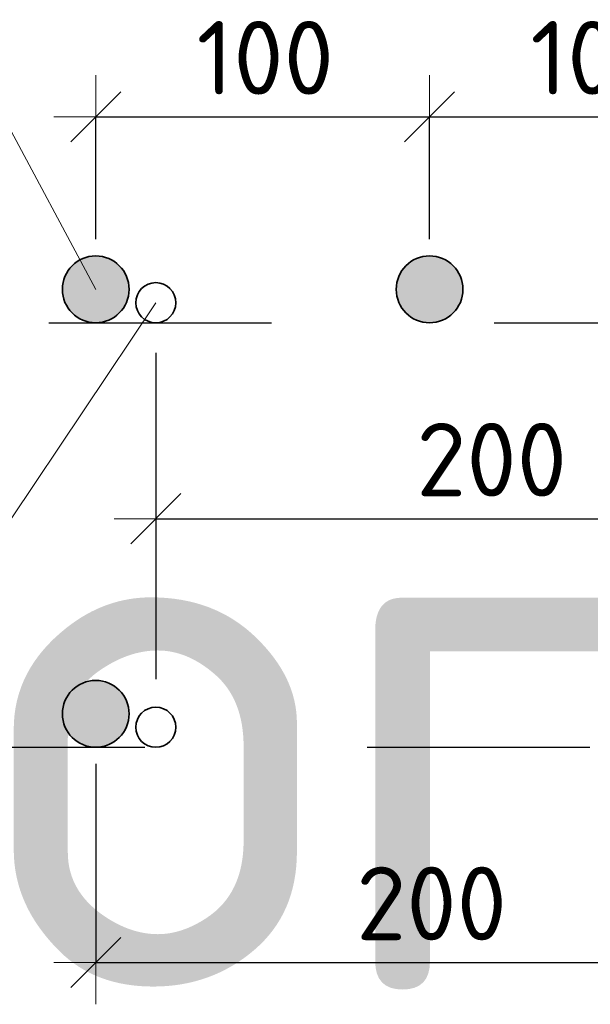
# Model space of a CAD drawing. Header units: metres. Extents: x -38 to 97, y -15 to 21.
# Tile 176 of 225: x 76.108 to 76.364, y 7.921 to 8.363. Entities that reach past the tile are written whole.
import ezdxf

# ---------------------------------------------------------------- set-up
doc = ezdxf.new("R2010")
doc.units = ezdxf.units.M
doc.header["$PDMODE"] = 65
doc.linetypes.add('______2', pattern=[0.0405, 0.03, -0.0105])
for name, color, linetype in [('XR$3$_3898', 7, 'Continuous'), ('XR$4$_3898', 7, 'Continuous'), ('XR$6$_3898', 7, 'Continuous')]:
    doc.layers.add(name, color=color, linetype=linetype)
for name, color, linetype, lineweight in [('XR$3$Размерная линия_ общее', 7, 'Continuous', 13), ('XR$4$Размерная линия_ общее', 7, 'Continuous', 13), ('XR$6$Размерная линия_ общее', 7, 'Continuous', 13)]:
    doc.layers.add(name, color=color, linetype=linetype, lineweight=lineweight)
doc.styles.add('ISOCPEUR', font='txt')
doc.dimstyles.new('DIMSTYLE_8', dxfattribs={"dimtxt": 0.033, "dimasz": 0.0375, "dimexe": 0, "dimexo": 0, "dimgap": 0.0165, "dimtad": 2, "dimdec": 0, "dimlfac": 1000, "dimrnd": 1, "dimzin": 12, "dimdsep": 46, "dimtxsty": 'ISOCPEUR', "dimblk1": 'ALL_ML_STRICH', "dimblk2": 'ALL_ML_STRICH', "dimsah": 1, "dimcen": 0, "dimclrd": 7, "dimclre": 256, "dimclrt": 7, "dimadec": 0, "dimazin": 0, "dimtfac": 1, "dimtdec": 0, "dimtix": 1, "dimtmove": 2, "dimatfit": 3, "dimfxl": 0, "dimtzin": 0, "dimlwd": 0, "dimlwe": -3, "dimarcsym": 0})

# ---------------------------------------------------------------- blocks, each defined once
blk = doc.blocks.new('ALL_ML_STRICH')
at = {"color": 0, "linetype": 'ByBlock', "lineweight": -2}
for p, q in [((0, -0.5), (0, 0.5)), ((-0.3, -0.3), (0.3, 0.3)), ((-1, 0), (0.5, 0))]:
    blk.add_line(p, q, dxfattribs=at)
blk = doc.blocks.new('*D56')
at = {"layer": 'DEFPOINTS', "color": 7, "linetype": 'Continuous', "lineweight": 13, "transparency": 33554687}
for p in [(76.14196, 8.31961), (76.14196, 8.24218), (76.29196, 8.24218)]:
    blk.add_point(p, dxfattribs=at)
at = {"layer": 'XR$3$Размерная линия_ общее', "color": 253, "linetype": 'Continuous', "lineweight": -2, "true_color": 0xa0a0a0, "transparency": 33554687}
for p, q in [((76.14196, 8.26468), (76.14196, 8.31961)), ((76.29196, 8.26468), (76.29196, 8.31961))]:
    blk.add_line(p, q, dxfattribs=at)
at = {"layer": 'XR$3$Размерная линия_ общее', "color": 7, "linetype": 'Continuous', "lineweight": -2, "transparency": 33554687}
blk.add_line((76.14196, 8.31961), (76.29196, 8.31961), dxfattribs=at)
at = {"layer": 'XR$3$Размерная линия_ общее', "color": 7, "linetype": 'Continuous', "lineweight": 13, "transparency": 33554687, "xscale": 0.0375, "yscale": 0.0375, "zscale": 0.0375, "rotation": 180}
blk.add_blockref('ALL_ML_STRICH', (76.14196, 8.31961), dxfattribs=at)
at = {"layer": 'XR$3$Размерная линия_ общее', "color": 7, "linetype": 'Continuous', "lineweight": 13, "transparency": 33554687, "xscale": 0.0375, "yscale": 0.0375, "zscale": 0.0375}
blk.add_blockref('ALL_ML_STRICH', (76.29196, 8.31961), dxfattribs=at)
at = {"layer": 'XR$3$Размерная линия_ общее', "color": 7, "linetype": 'Continuous', "lineweight": 13, "transparency": 33554687, "insert": (76.18726, 8.36261), "char_height": 0.033, "width": 0.00165, "attachment_point": 1, "line_spacing_factor": 0.60241, "style": 'ISOCPEUR'}
blk.add_mtext('100', dxfattribs=at)
blk = doc.blocks.new('*D57')
at = {"layer": 'DEFPOINTS', "color": 7, "linetype": 'Continuous', "lineweight": 13, "transparency": 33554687}
for p in [(76.29196, 8.31961), (76.29196, 8.24218), (76.44196, 8.24218)]:
    blk.add_point(p, dxfattribs=at)
at = {"layer": 'XR$3$Размерная линия_ общее', "color": 253, "linetype": 'Continuous', "lineweight": -2, "true_color": 0xa0a0a0, "transparency": 33554687}
for p, q in [((76.29196, 8.26468), (76.29196, 8.31961)), ((76.44196, 8.26468), (76.44196, 8.31961))]:
    blk.add_line(p, q, dxfattribs=at)
at = {"layer": 'XR$3$Размерная линия_ общее', "color": 7, "linetype": 'Continuous', "lineweight": -2, "transparency": 33554687}
blk.add_line((76.29196, 8.31961), (76.44196, 8.31961), dxfattribs=at)
at = {"layer": 'XR$3$Размерная линия_ общее', "color": 7, "linetype": 'Continuous', "lineweight": 13, "transparency": 33554687, "xscale": 0.0375, "yscale": 0.0375, "zscale": 0.0375, "rotation": 180}
blk.add_blockref('ALL_ML_STRICH', (76.29196, 8.31961), dxfattribs=at)
at = {"layer": 'XR$3$Размерная линия_ общее', "color": 7, "linetype": 'Continuous', "lineweight": 13, "transparency": 33554687, "xscale": 0.0375, "yscale": 0.0375, "zscale": 0.0375}
blk.add_blockref('ALL_ML_STRICH', (76.44196, 8.31961), dxfattribs=at)
at = {"layer": 'XR$3$Размерная линия_ общее', "color": 7, "linetype": 'Continuous', "lineweight": 13, "transparency": 33554687, "insert": (76.33726, 8.36261), "char_height": 0.033, "width": 0.00165, "attachment_point": 1, "line_spacing_factor": 0.60241, "style": 'ISOCPEUR'}
blk.add_mtext('100', dxfattribs=at)
blk = doc.blocks.new('*D62')
at = {"layer": 'DEFPOINTS', "color": 7, "linetype": 'Continuous', "lineweight": 13, "transparency": 33554687}
for p in [(76.16896, 8.23618), (76.46896, 8.23618), (76.16896, 8.13924)]:
    blk.add_point(p, dxfattribs=at)
at = {"layer": 'XR$3$Размерная линия_ общее', "color": 253, "linetype": 'Continuous', "lineweight": -2, "true_color": 0xa0a0a0, "transparency": 33554687}
for p, q in [((76.16896, 8.21368), (76.16896, 8.13924)), ((76.46896, 8.21368), (76.46896, 8.13924))]:
    blk.add_line(p, q, dxfattribs=at)
at = {"layer": 'XR$3$Размерная линия_ общее', "color": 7, "linetype": 'Continuous', "lineweight": -2, "transparency": 33554687}
blk.add_line((76.16896, 8.13924), (76.46896, 8.13924), dxfattribs=at)
at = {"layer": 'XR$3$Размерная линия_ общее', "color": 7, "linetype": 'Continuous', "lineweight": 13, "transparency": 33554687, "xscale": 0.0375, "yscale": 0.0375, "zscale": 0.0375, "rotation": 180}
blk.add_blockref('ALL_ML_STRICH', (76.16896, 8.13924), dxfattribs=at)
at = {"layer": 'XR$3$Размерная линия_ общее', "color": 7, "linetype": 'Continuous', "lineweight": 13, "transparency": 33554687, "xscale": 0.0375, "yscale": 0.0375, "zscale": 0.0375}
blk.add_blockref('ALL_ML_STRICH', (76.46896, 8.13924), dxfattribs=at)
at = {"layer": 'XR$3$Размерная линия_ общее', "color": 7, "linetype": 'Continuous', "lineweight": 13, "transparency": 33554687, "insert": (76.28596, 8.18224), "char_height": 0.033, "width": 0.00165, "attachment_point": 1, "line_spacing_factor": 0.60241, "style": 'ISOCPEUR'}
blk.add_mtext('200', dxfattribs=at)
blk = doc.blocks.new('*D65')
at = {"layer": 'DEFPOINTS', "color": 7, "linetype": 'Continuous', "lineweight": 13, "transparency": 33554687}
for p in [(76.14196, 8.05168), (76.44196, 8.05168), (76.14196, 7.94007)]:
    blk.add_point(p, dxfattribs=at)
at = {"layer": 'XR$3$Размерная линия_ общее', "color": 253, "linetype": 'Continuous', "lineweight": -2, "true_color": 0xa0a0a0, "transparency": 33554687}
for p, q in [((76.14196, 8.02918), (76.14196, 7.94007)), ((76.44196, 8.02918), (76.44196, 7.94007))]:
    blk.add_line(p, q, dxfattribs=at)
at = {"layer": 'XR$3$Размерная линия_ общее', "color": 7, "linetype": 'Continuous', "lineweight": -2, "transparency": 33554687}
blk.add_line((76.14196, 7.94007), (76.44196, 7.94007), dxfattribs=at)
at = {"layer": 'XR$3$Размерная линия_ общее', "color": 7, "linetype": 'Continuous', "lineweight": 13, "transparency": 33554687, "xscale": 0.0375, "yscale": 0.0375, "zscale": 0.0375, "rotation": 180}
blk.add_blockref('ALL_ML_STRICH', (76.14196, 7.94007), dxfattribs=at)
at = {"layer": 'XR$3$Размерная линия_ общее', "color": 7, "linetype": 'Continuous', "lineweight": 13, "transparency": 33554687, "xscale": 0.0375, "yscale": 0.0375, "zscale": 0.0375}
blk.add_blockref('ALL_ML_STRICH', (76.44196, 7.94007), dxfattribs=at)
at = {"layer": 'XR$3$Размерная линия_ общее', "color": 7, "linetype": 'Continuous', "lineweight": 13, "transparency": 33554687, "insert": (76.25896, 7.98307), "char_height": 0.033, "width": 0.00165, "attachment_point": 1, "line_spacing_factor": 0.60241, "style": 'ISOCPEUR'}
blk.add_mtext('200', dxfattribs=at)
blk = doc.blocks.new('*D292')
at = {"layer": 'DEFPOINTS', "color": 7, "linetype": 'Continuous', "lineweight": 13, "transparency": 33554687}
for p in [(76.14196, 8.31961), (76.14196, 8.24218), (76.29196, 8.24218)]:
    blk.add_point(p, dxfattribs=at)
at = {"layer": 'XR$4$Размерная линия_ общее', "color": 253, "linetype": 'Continuous', "lineweight": -2, "true_color": 0xa0a0a0, "transparency": 33554687}
for p, q in [((76.14196, 8.26468), (76.14196, 8.31961)), ((76.29196, 8.26468), (76.29196, 8.31961))]:
    blk.add_line(p, q, dxfattribs=at)
at = {"layer": 'XR$4$Размерная линия_ общее', "color": 7, "linetype": 'Continuous', "lineweight": -2, "transparency": 33554687}
blk.add_line((76.14196, 8.31961), (76.29196, 8.31961), dxfattribs=at)
at = {"layer": 'XR$4$Размерная линия_ общее', "color": 7, "linetype": 'Continuous', "lineweight": 13, "transparency": 33554687, "xscale": 0.0375, "yscale": 0.0375, "zscale": 0.0375, "rotation": 180}
blk.add_blockref('ALL_ML_STRICH', (76.14196, 8.31961), dxfattribs=at)
at = {"layer": 'XR$4$Размерная линия_ общее', "color": 7, "linetype": 'Continuous', "lineweight": 13, "transparency": 33554687, "xscale": 0.0375, "yscale": 0.0375, "zscale": 0.0375}
blk.add_blockref('ALL_ML_STRICH', (76.29196, 8.31961), dxfattribs=at)
at = {"layer": 'XR$4$Размерная линия_ общее', "color": 7, "linetype": 'Continuous', "lineweight": 13, "transparency": 33554687, "insert": (76.18726, 8.36261), "char_height": 0.033, "width": 0.00165, "attachment_point": 1, "line_spacing_factor": 0.60241, "style": 'ISOCPEUR'}
blk.add_mtext('100', dxfattribs=at)
blk = doc.blocks.new('*D293')
at = {"layer": 'DEFPOINTS', "color": 7, "linetype": 'Continuous', "lineweight": 13, "transparency": 33554687}
for p in [(76.29196, 8.31961), (76.29196, 8.24218), (76.44196, 8.24218)]:
    blk.add_point(p, dxfattribs=at)
at = {"layer": 'XR$4$Размерная линия_ общее', "color": 253, "linetype": 'Continuous', "lineweight": -2, "true_color": 0xa0a0a0, "transparency": 33554687}
for p, q in [((76.29196, 8.26468), (76.29196, 8.31961)), ((76.44196, 8.26468), (76.44196, 8.31961))]:
    blk.add_line(p, q, dxfattribs=at)
at = {"layer": 'XR$4$Размерная линия_ общее', "color": 7, "linetype": 'Continuous', "lineweight": -2, "transparency": 33554687}
blk.add_line((76.29196, 8.31961), (76.44196, 8.31961), dxfattribs=at)
at = {"layer": 'XR$4$Размерная линия_ общее', "color": 7, "linetype": 'Continuous', "lineweight": 13, "transparency": 33554687, "xscale": 0.0375, "yscale": 0.0375, "zscale": 0.0375, "rotation": 180}
blk.add_blockref('ALL_ML_STRICH', (76.29196, 8.31961), dxfattribs=at)
at = {"layer": 'XR$4$Размерная линия_ общее', "color": 7, "linetype": 'Continuous', "lineweight": 13, "transparency": 33554687, "xscale": 0.0375, "yscale": 0.0375, "zscale": 0.0375}
blk.add_blockref('ALL_ML_STRICH', (76.44196, 8.31961), dxfattribs=at)
at = {"layer": 'XR$4$Размерная линия_ общее', "color": 7, "linetype": 'Continuous', "lineweight": 13, "transparency": 33554687, "insert": (76.33726, 8.36261), "char_height": 0.033, "width": 0.00165, "attachment_point": 1, "line_spacing_factor": 0.60241, "style": 'ISOCPEUR'}
blk.add_mtext('100', dxfattribs=at)
blk = doc.blocks.new('*D298')
at = {"layer": 'DEFPOINTS', "color": 7, "linetype": 'Continuous', "lineweight": 13, "transparency": 33554687}
for p in [(76.16896, 8.23618), (76.46896, 8.23618), (76.16896, 8.13924)]:
    blk.add_point(p, dxfattribs=at)
at = {"layer": 'XR$4$Размерная линия_ общее', "color": 253, "linetype": 'Continuous', "lineweight": -2, "true_color": 0xa0a0a0, "transparency": 33554687}
for p, q in [((76.16896, 8.21368), (76.16896, 8.13924)), ((76.46896, 8.21368), (76.46896, 8.13924))]:
    blk.add_line(p, q, dxfattribs=at)
at = {"layer": 'XR$4$Размерная линия_ общее', "color": 7, "linetype": 'Continuous', "lineweight": -2, "transparency": 33554687}
blk.add_line((76.16896, 8.13924), (76.46896, 8.13924), dxfattribs=at)
at = {"layer": 'XR$4$Размерная линия_ общее', "color": 7, "linetype": 'Continuous', "lineweight": 13, "transparency": 33554687, "xscale": 0.0375, "yscale": 0.0375, "zscale": 0.0375, "rotation": 180}
blk.add_blockref('ALL_ML_STRICH', (76.16896, 8.13924), dxfattribs=at)
at = {"layer": 'XR$4$Размерная линия_ общее', "color": 7, "linetype": 'Continuous', "lineweight": 13, "transparency": 33554687, "xscale": 0.0375, "yscale": 0.0375, "zscale": 0.0375}
blk.add_blockref('ALL_ML_STRICH', (76.46896, 8.13924), dxfattribs=at)
at = {"layer": 'XR$4$Размерная линия_ общее', "color": 7, "linetype": 'Continuous', "lineweight": 13, "transparency": 33554687, "insert": (76.28596, 8.18224), "char_height": 0.033, "width": 0.00165, "attachment_point": 1, "line_spacing_factor": 0.60241, "style": 'ISOCPEUR'}
blk.add_mtext('200', dxfattribs=at)
blk = doc.blocks.new('*D301')
at = {"layer": 'DEFPOINTS', "color": 7, "linetype": 'Continuous', "lineweight": 13, "transparency": 33554687}
for p in [(76.14196, 8.05168), (76.44196, 8.05168), (76.14196, 7.94007)]:
    blk.add_point(p, dxfattribs=at)
at = {"layer": 'XR$4$Размерная линия_ общее', "color": 253, "linetype": 'Continuous', "lineweight": -2, "true_color": 0xa0a0a0, "transparency": 33554687}
for p, q in [((76.14196, 8.02918), (76.14196, 7.94007)), ((76.44196, 8.02918), (76.44196, 7.94007))]:
    blk.add_line(p, q, dxfattribs=at)
at = {"layer": 'XR$4$Размерная линия_ общее', "color": 7, "linetype": 'Continuous', "lineweight": -2, "transparency": 33554687}
blk.add_line((76.14196, 7.94007), (76.44196, 7.94007), dxfattribs=at)
at = {"layer": 'XR$4$Размерная линия_ общее', "color": 7, "linetype": 'Continuous', "lineweight": 13, "transparency": 33554687, "xscale": 0.0375, "yscale": 0.0375, "zscale": 0.0375, "rotation": 180}
blk.add_blockref('ALL_ML_STRICH', (76.14196, 7.94007), dxfattribs=at)
at = {"layer": 'XR$4$Размерная линия_ общее', "color": 7, "linetype": 'Continuous', "lineweight": 13, "transparency": 33554687, "xscale": 0.0375, "yscale": 0.0375, "zscale": 0.0375}
blk.add_blockref('ALL_ML_STRICH', (76.44196, 7.94007), dxfattribs=at)
at = {"layer": 'XR$4$Размерная линия_ общее', "color": 7, "linetype": 'Continuous', "lineweight": 13, "transparency": 33554687, "insert": (76.25896, 7.98307), "char_height": 0.033, "width": 0.00165, "attachment_point": 1, "line_spacing_factor": 0.60241, "style": 'ISOCPEUR'}
blk.add_mtext('200', dxfattribs=at)
blk = doc.blocks.new('*D621')
at = {"layer": 'DEFPOINTS', "color": 7, "linetype": 'Continuous', "lineweight": 13, "transparency": 33554687}
for p in [(76.14196, 8.31961), (76.14196, 8.24218), (76.29196, 8.24218)]:
    blk.add_point(p, dxfattribs=at)
at = {"layer": 'XR$6$Размерная линия_ общее', "color": 253, "linetype": 'Continuous', "lineweight": -2, "true_color": 0xa0a0a0, "transparency": 33554687}
for p, q in [((76.14196, 8.26468), (76.14196, 8.31961)), ((76.29196, 8.26468), (76.29196, 8.31961))]:
    blk.add_line(p, q, dxfattribs=at)
at = {"layer": 'XR$6$Размерная линия_ общее', "color": 7, "linetype": 'Continuous', "lineweight": -2, "transparency": 33554687}
blk.add_line((76.14196, 8.31961), (76.29196, 8.31961), dxfattribs=at)
at = {"layer": 'XR$6$Размерная линия_ общее', "color": 7, "linetype": 'Continuous', "lineweight": 13, "transparency": 33554687, "xscale": 0.0375, "yscale": 0.0375, "zscale": 0.0375, "rotation": 180}
blk.add_blockref('ALL_ML_STRICH', (76.14196, 8.31961), dxfattribs=at)
at = {"layer": 'XR$6$Размерная линия_ общее', "color": 7, "linetype": 'Continuous', "lineweight": 13, "transparency": 33554687, "xscale": 0.0375, "yscale": 0.0375, "zscale": 0.0375}
blk.add_blockref('ALL_ML_STRICH', (76.29196, 8.31961), dxfattribs=at)
at = {"layer": 'XR$6$Размерная линия_ общее', "color": 7, "linetype": 'Continuous', "lineweight": 13, "transparency": 33554687, "insert": (76.18726, 8.36261), "char_height": 0.033, "width": 0.00165, "attachment_point": 1, "line_spacing_factor": 0.60241, "style": 'ISOCPEUR'}
blk.add_mtext('100', dxfattribs=at)
blk = doc.blocks.new('*D622')
at = {"layer": 'DEFPOINTS', "color": 7, "linetype": 'Continuous', "lineweight": 13, "transparency": 33554687}
for p in [(76.29196, 8.31961), (76.29196, 8.24218), (76.44196, 8.24218)]:
    blk.add_point(p, dxfattribs=at)
at = {"layer": 'XR$6$Размерная линия_ общее', "color": 253, "linetype": 'Continuous', "lineweight": -2, "true_color": 0xa0a0a0, "transparency": 33554687}
for p, q in [((76.29196, 8.26468), (76.29196, 8.31961)), ((76.44196, 8.26468), (76.44196, 8.31961))]:
    blk.add_line(p, q, dxfattribs=at)
at = {"layer": 'XR$6$Размерная линия_ общее', "color": 7, "linetype": 'Continuous', "lineweight": -2, "transparency": 33554687}
blk.add_line((76.29196, 8.31961), (76.44196, 8.31961), dxfattribs=at)
at = {"layer": 'XR$6$Размерная линия_ общее', "color": 7, "linetype": 'Continuous', "lineweight": 13, "transparency": 33554687, "xscale": 0.0375, "yscale": 0.0375, "zscale": 0.0375, "rotation": 180}
blk.add_blockref('ALL_ML_STRICH', (76.29196, 8.31961), dxfattribs=at)
at = {"layer": 'XR$6$Размерная линия_ общее', "color": 7, "linetype": 'Continuous', "lineweight": 13, "transparency": 33554687, "xscale": 0.0375, "yscale": 0.0375, "zscale": 0.0375}
blk.add_blockref('ALL_ML_STRICH', (76.44196, 8.31961), dxfattribs=at)
at = {"layer": 'XR$6$Размерная линия_ общее', "color": 7, "linetype": 'Continuous', "lineweight": 13, "transparency": 33554687, "insert": (76.33726, 8.36261), "char_height": 0.033, "width": 0.00165, "attachment_point": 1, "line_spacing_factor": 0.60241, "style": 'ISOCPEUR'}
blk.add_mtext('100', dxfattribs=at)
blk = doc.blocks.new('*D627')
at = {"layer": 'DEFPOINTS', "color": 7, "linetype": 'Continuous', "lineweight": 13, "transparency": 33554687}
for p in [(76.16896, 8.23618), (76.46896, 8.23618), (76.16896, 8.13924)]:
    blk.add_point(p, dxfattribs=at)
at = {"layer": 'XR$6$Размерная линия_ общее', "color": 253, "linetype": 'Continuous', "lineweight": -2, "true_color": 0xa0a0a0, "transparency": 33554687}
for p, q in [((76.16896, 8.21368), (76.16896, 8.13924)), ((76.46896, 8.21368), (76.46896, 8.13924))]:
    blk.add_line(p, q, dxfattribs=at)
at = {"layer": 'XR$6$Размерная линия_ общее', "color": 7, "linetype": 'Continuous', "lineweight": -2, "transparency": 33554687}
blk.add_line((76.16896, 8.13924), (76.46896, 8.13924), dxfattribs=at)
at = {"layer": 'XR$6$Размерная линия_ общее', "color": 7, "linetype": 'Continuous', "lineweight": 13, "transparency": 33554687, "xscale": 0.0375, "yscale": 0.0375, "zscale": 0.0375, "rotation": 180}
blk.add_blockref('ALL_ML_STRICH', (76.16896, 8.13924), dxfattribs=at)
at = {"layer": 'XR$6$Размерная линия_ общее', "color": 7, "linetype": 'Continuous', "lineweight": 13, "transparency": 33554687, "xscale": 0.0375, "yscale": 0.0375, "zscale": 0.0375}
blk.add_blockref('ALL_ML_STRICH', (76.46896, 8.13924), dxfattribs=at)
at = {"layer": 'XR$6$Размерная линия_ общее', "color": 7, "linetype": 'Continuous', "lineweight": 13, "transparency": 33554687, "insert": (76.28596, 8.18224), "char_height": 0.033, "width": 0.00165, "attachment_point": 1, "line_spacing_factor": 0.60241, "style": 'ISOCPEUR'}
blk.add_mtext('200', dxfattribs=at)
blk = doc.blocks.new('*D630')
at = {"layer": 'DEFPOINTS', "color": 7, "linetype": 'Continuous', "lineweight": 13, "transparency": 33554687}
for p in [(76.14196, 8.05168), (76.44196, 8.05168), (76.14196, 7.94007)]:
    blk.add_point(p, dxfattribs=at)
at = {"layer": 'XR$6$Размерная линия_ общее', "color": 253, "linetype": 'Continuous', "lineweight": -2, "true_color": 0xa0a0a0, "transparency": 33554687}
for p, q in [((76.14196, 8.02918), (76.14196, 7.94007)), ((76.44196, 8.02918), (76.44196, 7.94007))]:
    blk.add_line(p, q, dxfattribs=at)
at = {"layer": 'XR$6$Размерная линия_ общее', "color": 7, "linetype": 'Continuous', "lineweight": -2, "transparency": 33554687}
blk.add_line((76.14196, 7.94007), (76.44196, 7.94007), dxfattribs=at)
at = {"layer": 'XR$6$Размерная линия_ общее', "color": 7, "linetype": 'Continuous', "lineweight": 13, "transparency": 33554687, "xscale": 0.0375, "yscale": 0.0375, "zscale": 0.0375, "rotation": 180}
blk.add_blockref('ALL_ML_STRICH', (76.14196, 7.94007), dxfattribs=at)
at = {"layer": 'XR$6$Размерная линия_ общее', "color": 7, "linetype": 'Continuous', "lineweight": 13, "transparency": 33554687, "xscale": 0.0375, "yscale": 0.0375, "zscale": 0.0375}
blk.add_blockref('ALL_ML_STRICH', (76.44196, 7.94007), dxfattribs=at)
at = {"layer": 'XR$6$Размерная линия_ общее', "color": 7, "linetype": 'Continuous', "lineweight": 13, "transparency": 33554687, "insert": (76.25896, 7.98307), "char_height": 0.033, "width": 0.00165, "attachment_point": 1, "line_spacing_factor": 0.60241, "style": 'ISOCPEUR'}
blk.add_mtext('200', dxfattribs=at)

msp = doc.modelspace()

# ---------------------------------------------------------------- hatches: boundary and pattern name
at = {"linetype": 'Continuous', "lineweight": 25, "true_color": 0xa2a2a2, "transparency": 33554687}
for points in [[(76.15386, 8.25131), (76.15257, 8.25278), (76.1511, 8.25408), (76.14946, 8.25517), (76.1477, 8.25603), (76.14585, 8.25667), (76.14392, 8.25705), (76.14196, 8.25718), (76.14001, 8.25705), (76.13808, 8.25667), (76.13622, 8.25603), (76.13446, 8.25517), (76.13283, 8.25408), (76.13136, 8.25278), (76.13006, 8.25131), (76.12897, 8.24968), (76.12811, 8.24792), (76.12748, 8.24606), (76.12709, 8.24413), (76.12696, 8.24218), (76.12709, 8.24022), (76.12748, 8.23829), (76.12811, 8.23644), (76.12897, 8.23468), (76.13006, 8.23305), (76.13136, 8.23157), (76.13283, 8.23028), (76.13446, 8.22919), (76.13622, 8.22832), (76.13808, 8.22769), (76.14001, 8.2273), (76.14196, 8.22718), (76.14392, 8.2273), (76.14585, 8.22769), (76.1477, 8.22832), (76.14946, 8.22919), (76.1511, 8.23028), (76.15257, 8.23157), (76.15386, 8.23305), (76.15495, 8.23468), (76.15582, 8.23644), (76.15645, 8.23829), (76.15684, 8.24022), (76.15696, 8.24218), (76.15684, 8.24413), (76.15645, 8.24606), (76.15582, 8.24792), (76.15495, 8.24968)], [(76.15386, 8.25131), (76.15257, 8.25278), (76.1511, 8.25408), (76.14946, 8.25517), (76.1477, 8.25603), (76.14585, 8.25667), (76.14392, 8.25705), (76.14196, 8.25718), (76.14001, 8.25705), (76.13808, 8.25667), (76.13622, 8.25603), (76.13446, 8.25517), (76.13283, 8.25408), (76.13136, 8.25278), (76.13006, 8.25131), (76.12897, 8.24968), (76.12811, 8.24792), (76.12748, 8.24606), (76.12709, 8.24413), (76.12696, 8.24218), (76.12709, 8.24022), (76.12748, 8.23829), (76.12811, 8.23644), (76.12897, 8.23468), (76.13006, 8.23305), (76.13136, 8.23157), (76.13283, 8.23028), (76.13446, 8.22919), (76.13622, 8.22832), (76.13808, 8.22769), (76.14001, 8.2273), (76.14196, 8.22718), (76.14392, 8.2273), (76.14585, 8.22769), (76.1477, 8.22832), (76.14946, 8.22919), (76.1511, 8.23028), (76.15257, 8.23157), (76.15386, 8.23305), (76.15495, 8.23468), (76.15582, 8.23644), (76.15645, 8.23829), (76.15684, 8.24022), (76.15696, 8.24218), (76.15684, 8.24413), (76.15645, 8.24606), (76.15582, 8.24792), (76.15495, 8.24968)], [(76.15386, 8.25131), (76.15257, 8.25278), (76.1511, 8.25408), (76.14946, 8.25517), (76.1477, 8.25603), (76.14585, 8.25667), (76.14392, 8.25705), (76.14196, 8.25718), (76.14001, 8.25705), (76.13808, 8.25667), (76.13622, 8.25603), (76.13446, 8.25517), (76.13283, 8.25408), (76.13136, 8.25278), (76.13006, 8.25131), (76.12897, 8.24968), (76.12811, 8.24792), (76.12748, 8.24606), (76.12709, 8.24413), (76.12696, 8.24218), (76.12709, 8.24022), (76.12748, 8.23829), (76.12811, 8.23644), (76.12897, 8.23468), (76.13006, 8.23305), (76.13136, 8.23157), (76.13283, 8.23028), (76.13446, 8.22919), (76.13622, 8.22832), (76.13808, 8.22769), (76.14001, 8.2273), (76.14196, 8.22718), (76.14392, 8.2273), (76.14585, 8.22769), (76.1477, 8.22832), (76.14946, 8.22919), (76.1511, 8.23028), (76.15257, 8.23157), (76.15386, 8.23305), (76.15495, 8.23468), (76.15582, 8.23644), (76.15645, 8.23829), (76.15684, 8.24022), (76.15696, 8.24218), (76.15684, 8.24413), (76.15645, 8.24606), (76.15582, 8.24792), (76.15495, 8.24968)], [(76.30386, 8.25131), (76.30257, 8.25278), (76.3011, 8.25408), (76.29946, 8.25517), (76.2977, 8.25603), (76.29585, 8.25667), (76.29392, 8.25705), (76.29196, 8.25718), (76.29001, 8.25705), (76.28808, 8.25667), (76.28622, 8.25603), (76.28446, 8.25517), (76.28283, 8.25408), (76.28136, 8.25278), (76.28006, 8.25131), (76.27897, 8.24968), (76.27811, 8.24792), (76.27748, 8.24606), (76.27709, 8.24413), (76.27696, 8.24218), (76.27709, 8.24022), (76.27748, 8.23829), (76.27811, 8.23644), (76.27897, 8.23468), (76.28006, 8.23305), (76.28136, 8.23157), (76.28283, 8.23028), (76.28446, 8.22919), (76.28622, 8.22832), (76.28808, 8.22769), (76.29001, 8.2273), (76.29196, 8.22718), (76.29392, 8.2273), (76.29585, 8.22769), (76.2977, 8.22832), (76.29946, 8.22919), (76.3011, 8.23028), (76.30257, 8.23157), (76.30386, 8.23305), (76.30495, 8.23468), (76.30582, 8.23644), (76.30645, 8.23829), (76.30684, 8.24022), (76.30696, 8.24218), (76.30684, 8.24413), (76.30645, 8.24606), (76.30582, 8.24792), (76.30495, 8.24968)], [(76.30386, 8.25131), (76.30257, 8.25278), (76.3011, 8.25408), (76.29946, 8.25517), (76.2977, 8.25603), (76.29585, 8.25667), (76.29392, 8.25705), (76.29196, 8.25718), (76.29001, 8.25705), (76.28808, 8.25667), (76.28622, 8.25603), (76.28446, 8.25517), (76.28283, 8.25408), (76.28136, 8.25278), (76.28006, 8.25131), (76.27897, 8.24968), (76.27811, 8.24792), (76.27748, 8.24606), (76.27709, 8.24413), (76.27696, 8.24218), (76.27709, 8.24022), (76.27748, 8.23829), (76.27811, 8.23644), (76.27897, 8.23468), (76.28006, 8.23305), (76.28136, 8.23157), (76.28283, 8.23028), (76.28446, 8.22919), (76.28622, 8.22832), (76.28808, 8.22769), (76.29001, 8.2273), (76.29196, 8.22718), (76.29392, 8.2273), (76.29585, 8.22769), (76.2977, 8.22832), (76.29946, 8.22919), (76.3011, 8.23028), (76.30257, 8.23157), (76.30386, 8.23305), (76.30495, 8.23468), (76.30582, 8.23644), (76.30645, 8.23829), (76.30684, 8.24022), (76.30696, 8.24218), (76.30684, 8.24413), (76.30645, 8.24606), (76.30582, 8.24792), (76.30495, 8.24968)], [(76.30386, 8.25131), (76.30257, 8.25278), (76.3011, 8.25408), (76.29946, 8.25517), (76.2977, 8.25603), (76.29585, 8.25667), (76.29392, 8.25705), (76.29196, 8.25718), (76.29001, 8.25705), (76.28808, 8.25667), (76.28622, 8.25603), (76.28446, 8.25517), (76.28283, 8.25408), (76.28136, 8.25278), (76.28006, 8.25131), (76.27897, 8.24968), (76.27811, 8.24792), (76.27748, 8.24606), (76.27709, 8.24413), (76.27696, 8.24218), (76.27709, 8.24022), (76.27748, 8.23829), (76.27811, 8.23644), (76.27897, 8.23468), (76.28006, 8.23305), (76.28136, 8.23157), (76.28283, 8.23028), (76.28446, 8.22919), (76.28622, 8.22832), (76.28808, 8.22769), (76.29001, 8.2273), (76.29196, 8.22718), (76.29392, 8.2273), (76.29585, 8.22769), (76.2977, 8.22832), (76.29946, 8.22919), (76.3011, 8.23028), (76.30257, 8.23157), (76.30386, 8.23305), (76.30495, 8.23468), (76.30582, 8.23644), (76.30645, 8.23829), (76.30684, 8.24022), (76.30696, 8.24218), (76.30684, 8.24413), (76.30645, 8.24606), (76.30582, 8.24792), (76.30495, 8.24968)], [(76.15386, 8.06081), (76.15257, 8.06228), (76.1511, 8.06358), (76.14946, 8.06467), (76.1477, 8.06553), (76.14585, 8.06617), (76.14392, 8.06655), (76.14196, 8.06668), (76.14001, 8.06655), (76.13808, 8.06617), (76.13622, 8.06553), (76.13446, 8.06467), (76.13283, 8.06358), (76.13136, 8.06228), (76.13006, 8.06081), (76.12897, 8.05918), (76.12811, 8.05742), (76.12748, 8.05556), (76.12709, 8.05363), (76.12696, 8.05168), (76.12709, 8.04972), (76.12748, 8.04779), (76.12811, 8.04594), (76.12897, 8.04418), (76.13006, 8.04255), (76.13136, 8.04107), (76.13283, 8.03978), (76.13446, 8.03869), (76.13622, 8.03782), (76.13808, 8.03719), (76.14001, 8.0368), (76.14196, 8.03668), (76.14392, 8.0368), (76.14585, 8.03719), (76.1477, 8.03782), (76.14946, 8.03869), (76.1511, 8.03978), (76.15257, 8.04107), (76.15386, 8.04255), (76.15495, 8.04418), (76.15582, 8.04594), (76.15645, 8.04779), (76.15684, 8.04972), (76.15696, 8.05168), (76.15684, 8.05363), (76.15645, 8.05556), (76.15582, 8.05742), (76.15495, 8.05918)], [(76.15386, 8.06081), (76.15257, 8.06228), (76.1511, 8.06358), (76.14946, 8.06467), (76.1477, 8.06553), (76.14585, 8.06617), (76.14392, 8.06655), (76.14196, 8.06668), (76.14001, 8.06655), (76.13808, 8.06617), (76.13622, 8.06553), (76.13446, 8.06467), (76.13283, 8.06358), (76.13136, 8.06228), (76.13006, 8.06081), (76.12897, 8.05918), (76.12811, 8.05742), (76.12748, 8.05556), (76.12709, 8.05363), (76.12696, 8.05168), (76.12709, 8.04972), (76.12748, 8.04779), (76.12811, 8.04594), (76.12897, 8.04418), (76.13006, 8.04255), (76.13136, 8.04107), (76.13283, 8.03978), (76.13446, 8.03869), (76.13622, 8.03782), (76.13808, 8.03719), (76.14001, 8.0368), (76.14196, 8.03668), (76.14392, 8.0368), (76.14585, 8.03719), (76.1477, 8.03782), (76.14946, 8.03869), (76.1511, 8.03978), (76.15257, 8.04107), (76.15386, 8.04255), (76.15495, 8.04418), (76.15582, 8.04594), (76.15645, 8.04779), (76.15684, 8.04972), (76.15696, 8.05168), (76.15684, 8.05363), (76.15645, 8.05556), (76.15582, 8.05742), (76.15495, 8.05918)], [(76.15386, 8.06081), (76.15257, 8.06228), (76.1511, 8.06358), (76.14946, 8.06467), (76.1477, 8.06553), (76.14585, 8.06617), (76.14392, 8.06655), (76.14196, 8.06668), (76.14001, 8.06655), (76.13808, 8.06617), (76.13622, 8.06553), (76.13446, 8.06467), (76.13283, 8.06358), (76.13136, 8.06228), (76.13006, 8.06081), (76.12897, 8.05918), (76.12811, 8.05742), (76.12748, 8.05556), (76.12709, 8.05363), (76.12696, 8.05168), (76.12709, 8.04972), (76.12748, 8.04779), (76.12811, 8.04594), (76.12897, 8.04418), (76.13006, 8.04255), (76.13136, 8.04107), (76.13283, 8.03978), (76.13446, 8.03869), (76.13622, 8.03782), (76.13808, 8.03719), (76.14001, 8.0368), (76.14196, 8.03668), (76.14392, 8.0368), (76.14585, 8.03719), (76.1477, 8.03782), (76.14946, 8.03869), (76.1511, 8.03978), (76.15257, 8.04107), (76.15386, 8.04255), (76.15495, 8.04418), (76.15582, 8.04594), (76.15645, 8.04779), (76.15684, 8.04972), (76.15696, 8.05168), (76.15684, 8.05363), (76.15645, 8.05556), (76.15582, 8.05742), (76.15495, 8.05918)]]:
    msp.add_hatch(color=253, dxfattribs=at).paths.add_polyline_path(points)

# ---------------------------------------------------------------- linework, layer by layer
at = {"color": 8, "linetype": '______2', "lineweight": -3, "true_color": 0x737373, "transparency": 33554687}
for p, q in [((76.12096, 8.22718), (77.11696, 8.22718)), ((76.12096, 8.22718), (77.11696, 8.22718)), ((76.12096, 8.22718), (77.11696, 8.22718)), ((76.06396, 8.03668), (77.11696, 8.03668)), ((76.06396, 8.03668), (77.11696, 8.03668)), ((76.06396, 8.03668), (77.11696, 8.03668))]:
    msp.add_line(p, q, dxfattribs=at)
at = {"color": 7, "linetype": 'Continuous', "lineweight": 13, "transparency": 33554687}
for points in [[(75.81694, 8.31961), (76.10053, 8.31961), (76.14196, 8.24218)], [(75.81694, 8.31961), (76.10053, 8.31961), (76.14196, 8.24218)], [(75.81694, 8.31961), (76.10053, 8.31961), (76.14196, 8.24218)], [(75.81694, 8.13924), (76.10395, 8.13924), (76.16896, 8.23618)], [(75.81694, 8.13924), (76.10395, 8.13924), (76.16896, 8.23618)], [(75.81694, 8.13924), (76.10395, 8.13924), (76.16896, 8.23618)]]:
    msp.add_lwpolyline(points, dxfattribs=at)
at = {"layer": 'XR$3$_3898', "color": 7, "linetype": 'Continuous', "lineweight": 35, "transparency": 33554687}
for centre, radius in [((76.14196, 8.24218), 0.015), ((76.29196, 8.24218), 0.015), ((76.16896, 8.23618), 0.009), ((76.14196, 8.05168), 0.015), ((76.16896, 8.04568), 0.009)]:
    msp.add_circle(centre, radius, dxfattribs=at)
at = {"layer": 'XR$3$Размерная линия_ общее', "color": 253, "linetype": 'Continuous', "lineweight": -3, "true_color": 0xa0a0a0, "transparency": 33554687}
msp.add_line((76.16896, 8.13924), (76.16896, 8.06724), dxfattribs=at)
at = {"layer": 'XR$4$_3898', "color": 7, "linetype": 'Continuous', "lineweight": 35, "transparency": 33554687}
for centre, radius in [((76.14196, 8.24218), 0.015), ((76.29196, 8.24218), 0.015), ((76.16896, 8.23618), 0.009), ((76.14196, 8.05168), 0.015), ((76.16896, 8.04568), 0.009)]:
    msp.add_circle(centre, radius, dxfattribs=at)
at = {"layer": 'XR$4$Размерная линия_ общее', "color": 253, "linetype": 'Continuous', "lineweight": -3, "true_color": 0xa0a0a0, "transparency": 33554687}
msp.add_line((76.16896, 8.13924), (76.16896, 8.06724), dxfattribs=at)
at = {"layer": 'XR$6$_3898', "color": 7, "linetype": 'Continuous', "lineweight": 35, "transparency": 33554687}
for centre, radius in [((76.14196, 8.24218), 0.015), ((76.29196, 8.24218), 0.015), ((76.16896, 8.23618), 0.009), ((76.14196, 8.05168), 0.015), ((76.16896, 8.04568), 0.009)]:
    msp.add_circle(centre, radius, dxfattribs=at)
at = {"layer": 'XR$6$Размерная линия_ общее', "color": 253, "linetype": 'Continuous', "lineweight": -3, "true_color": 0xa0a0a0, "transparency": 33554687}
msp.add_line((76.16896, 8.13924), (76.16896, 8.06724), dxfattribs=at)

# ---------------------------------------------------------------- texts
at = {"color": 7, "linetype": 'Continuous', "lineweight": 35, "transparency": 33554687, "insert": (75.71936, 7.92796), "char_height": 0.25, "width": 1.1434612, "attachment_point": 7, "style": 'ISOCPEUR'}
msp.add_mtext('\\W0.95;Итого:', dxfattribs=at)

# ---------------------------------------------------------------- dimensions: what is measured, and where the dimension line sits
at = {"layer": 'XR$3$Размерная линия_ общее', "color": 7, "linetype": 'Continuous', "lineweight": 13, "transparency": 33554687}
for base, p1, p2, text, picture, middle in [((76.29196, 8.31961), (76.14196, 8.26468), (76.29196, 8.26468), '100', '*D56', (76.21696, 8.33611)), ((76.44196, 8.31961), (76.29196, 8.26468), (76.44196, 8.26468), '100', '*D57', (76.36696, 8.33611)), ((76.46896, 8.13924), (76.16896, 8.21368), (76.46896, 8.21368), '200', '*D62', (76.31896, 8.15574)), ((76.44196, 7.94007), (76.14196, 8.02918), (76.44196, 8.02918), '200', '*D65', (76.29196, 7.95657))]:
    dim = msp.add_linear_dim(base=base, p1=p1, p2=p2, text=text, dimstyle='DIMSTYLE_8', override={"dimpost": '<>', "dimclrd": 7, "dimclre": 253, "dimclrt": 7, "dimlwd": 0, "dimlwe": 65533}, dxfattribs=at)
    dim.commit()
    dim.dimension.update_dxf_attribs({"geometry": picture, "text_midpoint": middle, "dimtype": 160})
at = {"layer": 'XR$4$Размерная линия_ общее', "color": 7, "linetype": 'Continuous', "lineweight": 13, "transparency": 33554687}
for base, p1, p2, text, picture, middle in [((76.29196, 8.31961), (76.14196, 8.26468), (76.29196, 8.26468), '100', '*D292', (76.21696, 8.33611)), ((76.44196, 8.31961), (76.29196, 8.26468), (76.44196, 8.26468), '100', '*D293', (76.36696, 8.33611)), ((76.46896, 8.13924), (76.16896, 8.21368), (76.46896, 8.21368), '200', '*D298', (76.31896, 8.15574)), ((76.44196, 7.94007), (76.14196, 8.02918), (76.44196, 8.02918), '200', '*D301', (76.29196, 7.95657))]:
    dim = msp.add_linear_dim(base=base, p1=p1, p2=p2, text=text, dimstyle='DIMSTYLE_8', override={"dimpost": '<>', "dimclrd": 7, "dimclre": 253, "dimclrt": 7, "dimlwd": 0, "dimlwe": 65533}, dxfattribs=at)
    dim.commit()
    dim.dimension.update_dxf_attribs({"geometry": picture, "text_midpoint": middle, "dimtype": 160})
at = {"layer": 'XR$6$Размерная линия_ общее', "color": 7, "linetype": 'Continuous', "lineweight": 13, "transparency": 33554687}
for base, p1, p2, text, picture, middle in [((76.29196, 8.31961), (76.14196, 8.26468), (76.29196, 8.26468), '100', '*D621', (76.21696, 8.33611)), ((76.44196, 8.31961), (76.29196, 8.26468), (76.44196, 8.26468), '100', '*D622', (76.36696, 8.33611)), ((76.46896, 8.13924), (76.16896, 8.21368), (76.46896, 8.21368), '200', '*D627', (76.31896, 8.15574)), ((76.44196, 7.94007), (76.14196, 8.02918), (76.44196, 8.02918), '200', '*D630', (76.29196, 7.95657))]:
    dim = msp.add_linear_dim(base=base, p1=p1, p2=p2, text=text, dimstyle='DIMSTYLE_8', override={"dimpost": '<>', "dimclrd": 7, "dimclre": 253, "dimclrt": 7, "dimlwd": 0, "dimlwe": 65533}, dxfattribs=at)
    dim.commit()
    dim.dimension.update_dxf_attribs({"geometry": picture, "text_midpoint": middle, "dimtype": 160})

doc.saveas('drawing.dxf')
